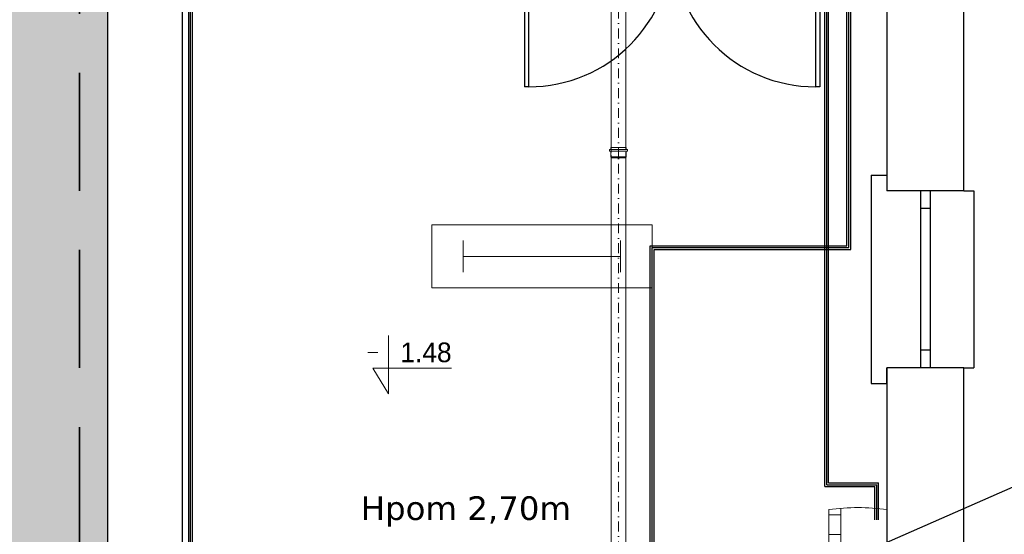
# Model space of a CAD drawing. Header units: centimetres. Extents: x -8592 to 21948, y -2033 to 10821.
# Tile 123 of 147: x 5949 to 6449, y -1253 to -991. Entities that reach past the tile are written whole.
import ezdxf
from ezdxf import colors
from ezdxf.entities.mleader import LeaderData, LeaderLine
from ezdxf.enums import TextEntityAlignment as Align
from ezdxf.math import Vec2, Vec3

# ---------------------------------------------------------------- set-up
doc = ezdxf.new("R2010")
doc.units = ezdxf.units.CM
doc.header["$LTSCALE"] = 10
for name, pattern in [('DASHDOT', [1, 0.5, -0.25, 0, -0.25]), ('DASHED', [0.75, 0.5, -0.25]), ('HIDDEN', [0.375, 0.25, -0.125])]:
    doc.linetypes.add(name, pattern=pattern)
doc.layers.get('0').update_dxf_attribs({"color": 254})
for name, color, linetype, lineweight in [('2DA_ALW', 116, 'Continuous', 15), ('2DE_OBL_L+', 91, 'Continuous', 20), ('2DE_PLS_L(A3)', 10, 'Continuous', 25), ('2DE_PLS_N(N1)', 253, 'Continuous', 25), ('2DE_PLS_PG(PG)', 60, 'Continuous', 25), ('2DH_OBJ', 41, 'Continuous', 20), ('2DH_PRO_kan', 12, 'Continuous', 15), ('CP_AXISKA', 7, 'DASHDOT', 18), ('CP_DETAL', 33, 'Continuous', 18), ('CP_HIDDE', 203, 'HIDDEN', 18), ('nowe projktowane okna i drzwi', 161, 'Continuous', 25), ('obrys', 5, 'Continuous', 35), ('opis', 7, 'Continuous', 20), ('szraf', 253, 'Continuous', 15)]:
    doc.layers.add(name, color=color, linetype=linetype, lineweight=lineweight)
doc.layers.add('CP_WIPEOUT', color=254, linetype='Continuous')
doc.styles.add('CP_ATTR', font='ARIAL.TTF')
doc.styles.add('CP_ISOTXT', font='cp_isocp.shx')
doc.styles.get("Standard").update_dxf_attribs({"font": 'verdana.ttf'})

# ---------------------------------------------------------------- blocks, each defined once
blk = doc.blocks.new('2hpn_kan000_0040_f5h20oc')
for p, q in [((-194.9, 3.75), (0, 3.75)), ((0.38, 3.94), (0, 3.75)), ((0.38, 3.94), (3.3, 3.94)), ((3.3, 4.55), (3.3, -4.55)), ((3.3, 4.55), (4.2, 4.55)), ((4.2, 4.55), (4.2, -4.55)), ((4.2, 3.94), (5.1, 3.94)), ((5.1, -3.94), (5.1, 3.94)), ((-194.9, -3.75), (0, -3.75)), ((0.38, -3.94), (0, -3.75)), ((0.38, -3.94), (3.3, -3.94)), ((3.3, -4.55), (4.2, -4.55)), ((4.2, -3.94), (5.1, -3.94))]:
    blk.add_line(p, q)
at = {"layer": 'CP_AXISKA'}
blk.add_line((-200, 0), (5.1, 0), dxfattribs=at)
at = {"layer": 'CP_DETAL'}
for p, q in [((-199.62, 3.75), (-199.62, -3.75)), ((0, 3.75), (0, -3.75)), ((0, -3.75), (0, 3.75)), ((0.38, 3.94), (0.38, -3.94))]:
    blk.add_line(p, q, dxfattribs=at)
at = {"layer": 'CP_HIDDE'}
for p, q in [((-200, 3.65), (-199.62, 3.75)), ((-200, 3.65), (-200, -3.65)), ((-194.9, 3.75), (-199.62, 3.75)), ((-200, -3.65), (-199.62, -3.75)), ((-199.62, -3.75), (-194.9, -3.75))]:
    blk.add_line(p, q, dxfattribs=at)
at = {"linetype": 'ByBlock', "style": 'CP_ATTR', "flags": 9}
for tag in ['NAME', 'GROUP', 'NUMBER', 'PRODUCER', 'ARTICLE', 'PRODUCT-TYPE', 'ORDER-NO', 'CHARACTER', 'DN', 'PN', 'TEMPERATURE', 'FLOW', 'POWER', 'VOLTAGE', 'WEIGHT', 'OTHER']:
    blk.add_attdef(tag, text='', height=0.00005, rotation=270, dxfattribs=at).set_placement((-200.01, 0), align=Align.MIDDLE_LEFT)
blk = doc.blocks.new('Parch_d1510_213n_ju69ry')
for p, q in [((-72.9, -72.9), (-74.98, -72.9)), ((74.98, -72.9), (72.9, -72.9))]:
    blk.add_line(p, q)
blk.add_wipeout([(-75.5, 42.15), (75.5, 42.15), (75.5, -4), (-75.5, -4)]).dxf.layer = 'CP_WIPEOUT'
for p, q in [((-75.5, 38.15), (-75.5, 0)), ((75.5, 38.15), (75.5, 0)), ((-75.5, 8), (-72.9, 8)), ((-75.5, 8), (-75.5, 0)), ((-72.9, 8), (-72.9, 0)), ((72.9, 8), (75.5, 8)), ((72.9, 8), (72.9, 0)), ((75.5, 8), (75.5, 0)), ((-75.5, 0), (-72.9, 0)), ((-75.5, 0), (-75.5, 0)), ((-74.98, 0), (-74.98, -72.9)), ((-72.9, 0), (-72.9, -72.9)), ((72.9, 0), (72.9, -72.9)), ((72.9, 0), (75.5, 0)), ((74.98, 0), (74.98, -72.9)), ((75.5, 0), (75.5, 0))]:
    blk.add_line(p, q)
for centre, start, end in [((-72.9, 0), 270, 0), ((72.9, 0), 180, 270)]:
    blk.add_arc(centre, 72.9, start, end)
at = {"linetype": 'ByBlock', "style": 'CP_ATTR', "flags": 9}
for tag in ['OTHER', 'PRICE', 'WEIGHT', 'CHARACTER', 'ORDER-NO', 'PRODUCT-TYPE', 'ARTICLE', 'PRODUCER', 'NUMBER', 'GROUP', 'NAME']:
    blk.add_attdef(tag, text='', height=0.00005, dxfattribs=at).set_placement((-0.11, -0.02), align=Align.MIDDLE_LEFT)
blk = doc.blocks.new('2arch_d253s090000dan_fdnry25')
blk.add_wipeout([(-45, 44.2), (-45, 39.2), (-45, 39.2), (-45, 22.1), (-45, 22.1), (-45, 17.1), (-45, 0), (-53, 0), (-53, -8), (53, -8), (53, 0), (45, 0), (45, 17.1), (45, 22.1), (45, 22.1), (45, 39.2), (45, 39.2), (45, 44.2)]).dxf.layer = 'CP_WIPEOUT'
for p, q in [((-45, 39.2), (-45, 44.2)), ((-45, 44.2), (45, 44.2)), ((45, 39.2), (45, 44.2)), ((-45, 39.2), (-45, 22.1)), ((-45, 39.2), (-45, 39.2)), ((45, 39.2), (45, 39.2)), ((45, 39.2), (45, 22.1)), ((-45, 22.1), (45, 22.1)), ((-45, 22.1), (-45, 17.1)), ((-36, 22.1), (-36, 17.1)), ((36, 22.1), (36, 17.1)), ((45, 22.1), (45, 17.1)), ((-45, 17.1), (45, 17.1)), ((-45, 17.1), (-45, 0)), ((45, 17.1), (45, 0)), ((-53, 0), (-45, 0)), ((-53, -8), (-53, 0)), ((53, 0), (45, 0)), ((53, -8), (53, 0)), ((-53, -8), (53, -8))]:
    blk.add_line(p, q)
at = {"linetype": 'ByBlock', "style": 'CP_ATTR', "flags": 9}
for tag in ['OTHER', 'PRICE', 'WEIGHT', 'CHARACTER', 'ORDER-NO', 'PRODUCT-TYPE', 'ARTICLE', 'PRODUCER', 'NUMBER', 'GROUP', 'NAME']:
    blk.add_attdef(tag, text='', height=0.00005, dxfattribs=at).set_placement((-0.22, -0.05), align=Align.MIDDLE_LEFT)
blk = doc.blocks.new('2darn_star100')
for p, q in [((6.5, -3.75), (-6.5, 3.75)), ((-6.5, -3.75), (6.5, 3.75)), ((0, 7.5), (0, -7.5))]:
    blk.add_line(p, q)
blk = doc.blocks.new('2DARZ_100_zevasf8')
for p, q in [((-42.75, 0), (42.75, 0)), ((-40, 0), (-40, -6.01)), ((-30, 0), (-30, -6.01)), ((-20, 0), (-20, -6.01)), ((-10, 0), (-10, -6.01)), ((0, 0), (0, -6.01)), ((10, 0), (10, -6.01)), ((20, 0), (20, -6.01)), ((30, 0), (30, -6.01)), ((40, 0), (40, -6.01)), ((-43.4, -6.01), (43.4, -6.01)), ((-42.75, -29.5), (42.75, -29.5))]:
    blk.add_line(p, q)
for centre, start, end in [((65.53, -14.75), 172.243, 187.757), ((-65.53, -14.75), 0, 7.757), ((-65.53, -14.75), 352.243, 0)]:
    blk.add_arc(centre, 109.28, start, end)
at = {"xscale": 0.65555555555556, "yscale": 0.50826548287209}
blk.add_blockref('2darn_star100', (0, -16.28), dxfattribs=at)
at = {"linetype": 'ByBlock', "style": 'CP_ATTR', "flags": 9}
for tag, p in [('NAME', (-9.19, -1.83)), ('NUMBER', (-9.2, -1.83)), ('CHARACTER', (-9.19, -1.84)), ('PRODUCT-TYPE', (-9.2, -1.85)), ('ORDER-NO', (-9.2, -1.85)), ('OTHER', (-9.18, -1.83)), ('PRODUCER', (-9.17, -1.83)), ('ARTICLE', (-9.16, -1.83)), ('WEIGHT', (-9.15, -1.84)), ('GROUP', (-9.15, -1.85)), ('PRICE', (-9.15, -1.85))]:
    blk.add_attdef(tag, text='', height=0.005, dxfattribs=at).set_placement(p, align=Align.MIDDLE_LEFT)
blk = doc.blocks.new('CPEL_3420')
for p, q in [((-0.5, 0.1), (-0.5, -0.1)), ((0.5, 0.1), (0.5, -0.1)), ((-0.5, 0), (0.5, 0))]:
    blk.add_line(p, q)
blk.add_lwpolyline([(-0.7, 0.2), (0.7, 0.2), (0.7, -0.2), (-0.7, -0.2)], close=True)
at = {"linetype": 'ByBlock', "style": 'CP_ATTR', "flags": 9}
for tag, p in [('NAME', (-0.0919, -0.0183)), ('NUMBER', (-0.0919, -0.0185)), ('CHARACTER', (-0.0919, -0.0184)), ('PRODUCT-TYPE', (-0.0919, -0.0186)), ('ORDER-NO', (-0.0919, -0.0187)), ('OTHER', (-0.0918, -0.0183)), ('PRODUCER', (-0.0917, -0.0183)), ('ARTICLE', (-0.0916, -0.0183)), ('VOLTAGE', (-0.0916, -0.0185)), ('GROUP', (-0.0915, -0.0185)), ('WEIGHT', (-0.0915, -0.0184)), ('POWER', (-0.0915, -0.0187))]:
    blk.add_attdef(tag, text='', height=0.00005, dxfattribs=at).set_placement(p, align=Align.MIDDLE_LEFT)
blk = doc.blocks.new('cpsar_sw_x003')
blk.add_line((-0.25, 0), (0.25, 0))
blk = doc.blocks.new('2da_wys01_zrv9hy7')
for p, q in [((0, 0), (0, 2.948)), ((-0.8, 1.3), (0, 0)), ((-0.8, 1.3), (3.2, 1.3))]:
    blk.add_line(p, q)
blk.add_blockref('cpsar_sw_x003', (-0.8, 2.1))
at = {"linetype": 'ByBlock', "style": 'CP_ISOTXT'}
for tag, p in [('VAL', (0.6, 1.6)), ('MARK', (0.6, 0))]:
    blk.add_attdef(tag, p, '', height=1, dxfattribs=at)

msp = doc.modelspace()

# ---------------------------------------------------------------- hatches: boundary and pattern name
at = {"layer": 'szraf', "transparency": 33554574}
h = msp.add_hatch(dxfattribs=at)
h.set_pattern_fill('ANGLE', color=253, scale=3)
h.set_pattern_definition([(0, (0, 0), (0, 20.955), [15.24, -5.715]), (90, (0, 0), (-20.955, 1e-15), [15.24, -5.715])])
h.paths.add_polyline_path([(5993.65, -1783.61), (5993.65, -512.69), (4694.24, -512.69), (4694.24, -1783.61)])

# ---------------------------------------------------------------- linework, layer by layer
at = {"color": 6, "linetype": 'DASHED', "lineweight": 35, "ltscale": 12}
msp.add_lwpolyline([(6074.36, -132.44), (6044.36, -132.44), (6044.36, -568.44), (5979.46, -568.44), (5979.46, -1927.89), (6009.46, -1927.89)], dxfattribs=at)
at = {"layer": '2DE_PLS_L(A3)'}
for p, q in [((6360.1, -1226.73), (6360.1, -574.95)), ((6371.31, -1108.29), (6371.31, -910.85)), ((6036.97, -1770.64), (6036.97, -958.92)), ((6271.43, -1108.29), (6371.31, -1108.29)), ((6271.43, -1324.86), (6271.43, -1108.29)), ((6360.1, -1226.73), (6385.5, -1226.73)), ((6385.5, -1245.57), (6385.5, -1226.73))]:
    msp.add_line(p, q, dxfattribs=at)
at = {"layer": '2DE_PLS_N(N1)'}
for p, q in [((6359.1, -1227.73), (6359.1, -573.95)), ((6370.31, -1107.29), (6370.31, -910.85)), ((6035.97, -1771.61), (6035.97, -957.92)), ((6270.43, -1107.29), (6370.31, -1107.29)), ((6270.43, -1324.86), (6270.43, -1107.29)), ((6359.1, -1227.73), (6384.5, -1227.73)), ((6384.5, -1245.57), (6384.5, -1227.73))]:
    msp.add_line(p, q, dxfattribs=at)
at = {"layer": '2DE_PLS_PG(PG)'}
for p, q in [((6369.31, -1106.29), (6369.31, -910.85)), ((6034.97, -1772.58), (6034.97, -956.92)), ((6269.43, -1106.29), (6369.31, -1106.29)), ((6269.43, -1324.86), (6269.43, -1106.29)), ((6358.1, -1228.73), (6383.5, -1228.73)), ((6383.5, -1245.57), (6383.5, -1228.73))]:
    msp.add_line(p, q, dxfattribs=at)
at = {"layer": 'obrys', "color": 0, "lineweight": 30}
for points in [[(4655.04, -472.66), (4655.04, -1823.64), (6428.84, -1823.64), (6428.84, -472.66), (4655.04, -472.66)], [(4694.24, -512.69), (6389.65, -512.69), (6389.65, -1783.61), (4694.24, -1783.61), (4694.24, -512.69)], [(5993.65, -512.69), (5993.65, -1783.61)], [(6031.65, -952.69), (6031.65, -1783.61)], [(6389.65, -1148.15), (6389.65, -1148.15), (6428.84, -1148.15)]]:
    msp.add_lwpolyline(points, dxfattribs=at)

# ---------------------------------------------------------------- block references
at = {"layer": '2DA_ALW', "xscale": 10, "yscale": 10, "zscale": 10}
msp.add_blockref('2da_wys01_zrv9hy7', (6136.51, -1181.49), dxfattribs=at).add_auto_attribs({'VAL': '1.48'})
at = {"layer": '2DE_OBL_L+', "xscale": 80, "yscale": 80, "zscale": 80}
msp.add_blockref('CPEL_3420', (6214.43, -1111.72), dxfattribs=at)
at = {"layer": '2DH_OBJ', "lineweight": 18, "rotation": 90}
msp.add_blockref('2DARZ_100_zevasf8', (6360.26, -1283.12), dxfattribs=at)
at = {"layer": '2DH_PRO_kan', "rotation": 90}
msp.add_blockref('2hpn_kan000_0040_f5h20oc', (6253.3, -1061.59), dxfattribs=at)

# ---------------------------------------------------------------- texts
at = {"color": 1, "linetype": 'Continuous', "insert": (6122.35, -1233.65), "char_height": 12, "width": 123.6138, "attachment_point": 1}
msp.add_mtext('{\\fVerdana|b0|i0|c238|p34;Hpom 2,70m}', dxfattribs=at)

# ---------------------------------------------------------------- leaders
at = {"layer": 'opis', "linetype": 'Continuous'}
ml = msp.add_multileader_mtext('Standard', dxfattribs=at)
ml.set_content('{\\fVerdana|b0|i0|c238|p34;KLIMATYZATOR  TYPU SPLIT \\PZ FUNKCJĄ GRZANIA  3kW}')
ml.set_leader_properties(linetype='ByLayer')
ml.build(insert=Vec2(0, 0))
ml.multileader.update_dxf_attribs({"text_right_attachment_type": 6})
ctx = ml.context
ctx.base_point, ctx.char_height, ctx.plane_origin = Vec3(6540.34, -1194.37), 18, Vec3(6380.33, -1261.03)
ctx.right_attachment = 6
notes = []
notes.append((ctx, [(0, (1, 1, 0), (6532.34, -1194.37), (1, 0), 8, [(0, [(6380.33, -1261.03)], 0, [])])]))
ctx.mtext.insert, ctx.mtext.flow_direction = Vec3(6542.34, -1182.67), 5
for ctx, leaders in notes:
    for number, flags, end, landing, length, lines in leaders:
        leader = LeaderData()
        leader.index, (leader.has_last_leader_line, leader.has_dogleg_vector, leader.attachment_direction) = number, flags
        leader.last_leader_point, leader.dogleg_vector, leader.dogleg_length = Vec3(end), Vec3(landing), length
        for number, points, colour, breaks in lines:
            line = LeaderLine()
            line.index, line.vertices, line.color, line.breaks = number, Vec3.list(points), colors.encode_raw_color(colour), breaks
            leader.lines.append(line)
        ctx.leaders.append(leader)

# ---------------------------------------------------------------- next in the draw order: block references
at = {"layer": 'nowe projktowane okna i drzwi'}
msp.add_blockref('Parch_d1510_213n_ju69ry', (6280.58, -952.69), dxfattribs=at)
at = {"layer": 'nowe projktowane okna i drzwi', "rotation": 270}
msp.add_blockref('2arch_d253s090000dan_fdnry25', (6389.65, -1123.39), dxfattribs=at)

# ---------------------------------------------------------------- next in the draw order: linework, layer by layer
at = {"layer": '2DE_PLS_PG(PG)'}
msp.add_line((6358.1, -1228.73), (6358.1, -572.95), dxfattribs=at)

# ---------------------------------------------------------------- next in the draw order: block references
at = {"layer": '2DH_PRO_kan', "rotation": 90}
msp.add_blockref('2hpn_kan000_0040_f5h20oc', (6253.3, -861.59), dxfattribs=at)

doc.saveas('drawing.dxf')
